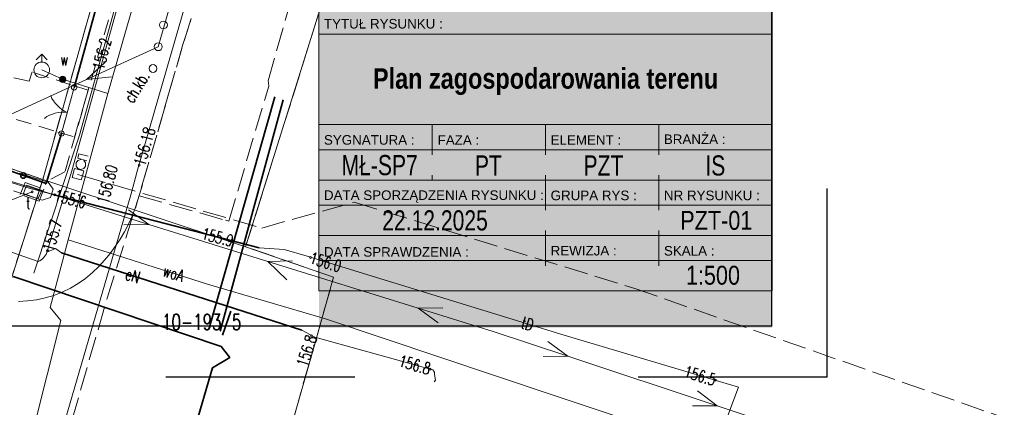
# Model space of a CAD drawing. Header units: metres. Extents: x 7454870 to 7460959, y 5886692 to 5887063.
# Tile 13 of 55: x 7457947 to 7458009, y 5886784 to 5886809. Entities that reach past the tile are written whole.
import ezdxf
from ezdxf.enums import TextEntityAlignment as Align

# ---------------------------------------------------------------- set-up
doc = ezdxf.new("R2010")
doc.units = ezdxf.units.M
doc.header["$MEASUREMENT"] = 0
for name, pattern in [('1_14', [1, 0, -1]), ('1_OTKC', [1.5, 1, -0.5]), ('1_OTKJ', [2, 1.5, -0.5]), ('3_SUEP_A', [0]), ('3_SUGP', [0]), ('3_SULO', [0]), ('3_SUPK', [0]), ('3_SUPP_P', [2, 1.5, -0.5]), ('3_SUPW', [0]), ('3_SUTP_A', [0]), ('3_SUUP_P', [0]), ('3_SUWP', [0]), ('ACAD_ISO03W100', [30, 12, -18]), ('EGDE', [0]), ('EGKK', [2, 1.5, -0.5])]:
    doc.linetypes.add(name, pattern=pattern)
doc.layers.get('0').update_dxf_attribs({"color": 210, "linetype": 'CONTINUOUS', "lineweight": 100})
doc.layers.add('^ ramka cienka', color=1, linetype='CONTINUOUS')
for name, color, linetype, lineweight in [('Dzialki', 7, 'EGDE', 18), ('Kontury', 3, 'EGKK', 18), ('Numery_dzialek', 7, 'CONTINUOUS', 9), ('OTK_E_T_1', 7, 'CONTINUOUS', 0), ('OTK_L_0', 7, '1_OTKJ', 18), ('OTK_L_2', 7, '1_OTKC', 18), ('OTO_L_0', 7, 'CONTINUOUS', 35), ('OTO_L_1', 7, 'CONTINUOUS', 18), ('OTR_T_0', 7, 'CONTINUOUS', 18), ('P_SUL_L_1', 7, '3_SUUP_P', 35), ('P_SUTP_L_0', 30, '3_SUPP_P', 18), ('SUE_T_3', 7, 'CONTINUOUS', 18), ('SUEP_E_T_0', 1, 'CONTINUOUS', 0), ('SUEP_L_0', 1, '3_SUEP_A', 18), ('SUER_T_0', 1, 'CONTINUOUS', 18), ('SUGP_L_0', 52, '3_SUGP', 18), ('SUGR_T_0', 52, 'CONTINUOUS', 18), ('SUL_L_1', 7, '3_SULO', 35), ('SUP_E_T_1', 7, 'CONTINUOUS', 0), ('SUP_L_1', 7, '3_SUPK', 18), ('SUP_L_3', 7, '3_SUPW', 18), ('SUP_T_2', 7, 'CONTINUOUS', 18), ('SUTP_E_T_0', 30, 'CONTINUOUS', 0), ('SUTP_L_0', 30, '3_SUTP_A', 18), ('SUTR_T_0', 30, 'CONTINUOUS', 18), ('SUW_E_T_2', 5, 'CONTINUOUS', 0), ('SUW_T_2', 5, 'CONTINUOUS', 18), ('SUW_T_5', 5, 'CONTINUOUS', 18), ('SUWP_E_T_0', 5, 'CONTINUOUS', 0), ('SUWP_L_0', 5, '3_SUWP', 18)]:
    doc.layers.add(name, color=color, linetype=linetype, lineweight=lineweight)
doc.styles.add('GENERATED_STYLE_1', font='ARIALN.TTF')
doc.styles.add('GENERATED_STYLE_2', font='ARIALNB.TTF')
doc.styles.add('GENERATED_STYLE_3', font='arial.ttf')
doc.styles.get("Standard").update_dxf_attribs({"font": 'Simplex.SHX', "width": 0.75})

# ---------------------------------------------------------------- blocks, each defined once
blk = doc.blocks.new('2_OTRS')
at = {"color": 0, "linetype": 'Continuous'}
blk.add_circle((0, 0), 0.045, dxfattribs=at)
blk = doc.blocks.new('4_SUPP')
at = {"color": 0, "linetype": 'Continuous'}
blk.add_circle((0, 0), 0.25, dxfattribs=at)
blk = doc.blocks.new('4_SUPS')
at = {"color": 0, "linetype": 'Continuous'}
blk.add_circle((0, 0), 0.0625, dxfattribs=at)
blk = doc.blocks.new('4_SUWW')
at = {"color": 0, "linetype": 'Continuous'}
for radius in [0.2, 0.175, 0.15, 0.125, 0.1, 0.075, 0.05, 0.025, 0.00715]:
    blk.add_circle((0, 0), radius, dxfattribs=at)
blk = doc.blocks.new('4_SUWH')
at = {"color": 0, "linetype": 'Continuous'}
for p, q in [((0, 1), (-0.35355, 0.64645)), ((0, 1), (0.35355, 0.64645)), ((0, 0.5), (0, 1))]:
    blk.add_line(p, q, dxfattribs=at)
blk.add_circle((0, 0), 0.5, dxfattribs=at)

msp = doc.modelspace()

# ---------------------------------------------------------------- hatches: boundary and pattern name
at = {"lineweight": 5}
h = msp.add_hatch(color=8, dxfattribs=at)
h.dxf.hatch_style = 1
h.set_gradient(color1=(255, 255, 255), tint=1, name='CURVED')
h.paths.add_polyline_path([(7457965.926, 5886915.177), (7457994.726, 5886915.177), (7457994.726, 5886789.238), (7457965.926, 5886789.238)])

# ---------------------------------------------------------------- linework, layer by layer
at = {"color": 18, "linetype": 'Continuous', "lineweight": 13, "true_color": 0x000000}
for p, q in [((7457965.924, 5886807.905), (7457994.724, 5886807.905)), ((7457965.924, 5886802.145), (7457994.724, 5886802.145)), ((7457973.124, 5886802.145), (7457973.124, 5886800.224)), ((7457980.324, 5886802.145), (7457980.324, 5886800.224)), ((7457987.524, 5886802.145), (7457987.524, 5886800.224)), ((7457965.924, 5886800.544), (7457994.724, 5886800.544)), ((7457965.924, 5886798.624), (7457994.724, 5886798.624)), ((7457973.124, 5886798.944), (7457973.124, 5886798.624)), ((7457980.324, 5886798.944), (7457980.324, 5886796.704)), ((7457987.524, 5886798.944), (7457987.524, 5886796.704)), ((7457965.924, 5886797.024), (7457994.724, 5886797.024)), ((7457965.924, 5886795.104), (7457994.724, 5886795.104)), ((7457980.324, 5886795.424), (7457980.324, 5886793.184)), ((7457987.524, 5886795.424), (7457987.524, 5886793.184)), ((7457965.924, 5886793.504), (7457994.724, 5886793.504))]:
    msp.add_line(p, q, dxfattribs=at)
at = {"color": 18, "linetype": 'Continuous', "lineweight": 13, "true_color": 0x000000, "flags": 128}
msp.add_lwpolyline([(7457965.924, 5886914.562), (7457994.724, 5886914.562), (7457994.724, 5886791.584), (7457965.924, 5886791.584)], close=True, dxfattribs=at)
at = {"layer": '^ ramka cienka', "color": 8, "linetype": 'ACAD_ISO03W100'}
for q in [(7457998.204, 5886934.589), (7457788.204, 5886786.089)]:
    msp.add_line((7457998.204, 5886786.089), q, dxfattribs=at)
at = {"layer": '^ ramka cienka', "color": 215}
for q in [(7457994.704, 5886931.339), (7457801.034, 5886789.339)]:
    msp.add_line((7457994.704, 5886789.339), q, dxfattribs=at)
at = {"layer": 'Dzialki'}
for p, q in [((7457948.38, 5886798.67), (7457971.22, 5886879.7)), ((7457961.27, 5886794.39), (7457972.02, 5886828.67)), ((7457882.97, 5886820.67), (7457948.38, 5886798.67)), ((7457948.38, 5886798.67), (7457944.2, 5886785.48)), ((7457948.38, 5886798.67), (7457961.27, 5886794.39)), ((7457966.86, 5886792.45), (7457961.27, 5886794.39)), ((7457965.68, 5886788.29), (7457966.86, 5886792.45)), ((7457962.2, 5886776.05), (7457965.68, 5886788.29))]:
    msp.add_line(p, q, dxfattribs=at)
at = {"layer": 'Kontury'}
for p, q in [((7457971.22, 5886879.7), (7457948.38, 5886798.67)), ((7457961.27, 5886794.39), (7457972.02, 5886828.67)), ((7457882.97, 5886820.67), (7457948.38, 5886798.67)), ((7457948.38, 5886798.67), (7457932.77, 5886749.52)), ((7457966.86, 5886792.45), (7457961.27, 5886794.39)), ((7457965.68, 5886788.29), (7457966.86, 5886792.45)), ((7457962.2, 5886776.05), (7457965.68, 5886788.29))]:
    msp.add_line(p, q, dxfattribs=at)
at = {"layer": 'OTK_L_0', "linetype": '1_OTKJ'}
for p, q in [((7457962.7, 5886804.92), (7457965.68, 5886815.53)), ((7457957.81, 5886808.9), (7457957.29, 5886807.23)), ((7457957.29, 5886807.23), (7457954.503, 5886797.623)), ((7457962.712, 5886804.792), (7457962.7, 5886804.92)), ((7457960.2, 5886796.01), (7457962.737, 5886804.6)), ((7457962.737, 5886804.6), (7457962.712, 5886804.792)), ((7457952.469, 5886791.114), (7457954.43, 5886797.37)), ((7457954.43, 5886797.37), (7457954.257, 5886796.846)), ((7457954.503, 5886797.623), (7457959.99, 5886796.07)), ((7457954.257, 5886796.846), (7457954.057, 5886796.331)), ((7457954.057, 5886796.331), (7457953.829, 5886795.828)), ((7457953.829, 5886795.828), (7457953.575, 5886795.338)), ((7457959.99, 5886796.07), (7457960.2, 5886796.01)), ((7457953.295, 5886794.861), (7457952.99, 5886794.401)), ((7457953.575, 5886795.338), (7457953.295, 5886794.861)), ((7457952.99, 5886794.401), (7457952.661, 5886793.957)), ((7457952.661, 5886793.957), (7457952.309, 5886793.532)), ((7457951.935, 5886793.126), (7457951.54, 5886792.74)), ((7457952.309, 5886793.532), (7457951.935, 5886793.126)), ((7457951.098, 5886792.374), (7457950.629, 5886792.045)), ((7457951.54, 5886792.74), (7457951.098, 5886792.374)), ((7457950.135, 5886791.755), (7457949.619, 5886791.505)), ((7457950.629, 5886792.045), (7457950.135, 5886791.755)), ((7457948.535, 5886791.134), (7457947.974, 5886791.014)), ((7457949.084, 5886791.298), (7457948.535, 5886791.134)), ((7457948.566, 5886777.582), (7457952.469, 5886791.114)), ((7457949.619, 5886791.505), (7457949.084, 5886791.298)), ((7457947.406, 5886790.94), (7457946.833, 5886790.912)), ((7457947.974, 5886791.014), (7457947.406, 5886790.94))]:
    msp.add_line(p, q, dxfattribs=at)
at = {"layer": 'OTK_L_2', "linetype": '1_OTKC'}
for p, q in [((7457961.208, 5886839.102), (7457949.79, 5886799.15)), ((7457957.29, 5886807.23), (7457957.81, 5886808.9)), ((7457954.43, 5886797.37), (7457957.29, 5886807.23)), ((7457947.704, 5886805.496), (7457947.516, 5886804.902)), ((7457950.171, 5886804.67), (7457947.704, 5886805.496)), ((7457947.516, 5886804.902), (7457945.629, 5886805.308)), ((7457951.257, 5886804.326), (7457950.171, 5886804.67)), ((7457950.403, 5886801.356), (7457951.257, 5886804.326)), ((7457946.689, 5886802.483), (7457949.347, 5886801.675)), ((7457948.597, 5886798.407), (7457940.07, 5886801.38)), ((7457949.347, 5886801.675), (7457950.403, 5886801.356)), ((7457949.79, 5886799.15), (7457948.639, 5886798.545)), ((7457946.94, 5886797.71), (7457947.27, 5886798.46)), ((7457947.27, 5886798.46), (7457948.44, 5886798.05)), ((7457948.44, 5886798.05), (7457948.15, 5886797.29)), ((7457948.639, 5886798.545), (7457948.597, 5886798.407)), ((7457948.15, 5886797.29), (7457946.94, 5886797.71)), ((7457954.257, 5886796.846), (7457954.43, 5886797.37)), ((7457954.057, 5886796.331), (7457954.257, 5886796.846)), ((7457953.829, 5886795.828), (7457954.057, 5886796.331)), ((7457953.575, 5886795.338), (7457953.829, 5886795.828)), ((7457952.99, 5886794.401), (7457953.295, 5886794.861)), ((7457953.295, 5886794.861), (7457953.575, 5886795.338)), ((7457952.661, 5886793.957), (7457952.99, 5886794.401)), ((7457952.309, 5886793.532), (7457952.661, 5886793.957)), ((7457951.54, 5886792.74), (7457951.935, 5886793.126)), ((7457951.935, 5886793.126), (7457952.309, 5886793.532)), ((7457950.629, 5886792.045), (7457951.098, 5886792.374)), ((7457951.098, 5886792.374), (7457951.54, 5886792.74)), ((7457949.619, 5886791.505), (7457950.135, 5886791.755)), ((7457950.135, 5886791.755), (7457950.629, 5886792.045)), ((7457947.974, 5886791.014), (7457948.535, 5886791.134)), ((7457948.535, 5886791.134), (7457949.084, 5886791.298)), ((7457949.084, 5886791.298), (7457949.619, 5886791.505)), ((7457946.833, 5886790.912), (7457947.406, 5886790.94)), ((7457947.406, 5886790.94), (7457947.974, 5886791.014))]:
    msp.add_line(p, q, dxfattribs=at)
at = {"layer": 'OTK_L_2', "linetype": '1_14'}
msp.add_line((7457948.597, 5886798.407), (7457948.44, 5886798.05), dxfattribs=at)
at = {"layer": 'OTO_L_0'}
for p, q in [((7457950.374, 5886804.51), (7457952.365, 5886811.741)), ((7457940.07, 5886801.38), (7457947.152, 5886798.911)), ((7457948.597, 5886798.407), (7457949.574, 5886801.584)), ((7457947.152, 5886798.911), (7457948.597, 5886798.407))]:
    msp.add_line(p, q, dxfattribs=at)
msp.add_circle((7457947.152, 5886798.911), 0.17, dxfattribs=at)
at = {"layer": 'OTO_L_1'}
for p, q in [((7457950.139, 5886803.65), (7457950.374, 5886804.51)), ((7457949.744, 5886802.203), (7457950.139, 5886803.65)), ((7457949.574, 5886801.584), (7457949.809, 5886802.444))]:
    msp.add_line(p, q, dxfattribs=at)
for centre in [(7457950.374, 5886804.51), (7457949.574, 5886801.584)]:
    msp.add_circle(centre, 0.17, dxfattribs=at)
for centre, start, end in [((7457950.73, 5886804.764), 202.69675, 246.77112), ((7457949.686, 5886800.943), 82.66003, 126.7344)]:
    msp.add_arc(centre, 2, start, end, dxfattribs=at)
at = {"layer": 'P_SUL_L_1', "linetype": '3_SUUP_P'}
for p, q in [((7457963.132, 5886803.91), (7457958.952, 5886789.209)), ((7457959.652, 5886789.018), (7457963.651, 5886803.727))]:
    msp.add_line(p, q, dxfattribs=at)
at = {"layer": 'P_SUTP_L_0', "linetype": '3_SUPP_P'}
for p, q in [((7457950.497, 5886799.709), (7457950.613, 5886799.868)), ((7457950.677, 5886800.298), (7457950.599, 5886800.008)), ((7457950.599, 5886800.008), (7457951.178, 5886799.851)), ((7457950.613, 5886799.868), (7457950.799, 5886799.928)), ((7457951.256, 5886800.141), (7457950.677, 5886800.298)), ((7457950.986, 5886799.868), (7457951.101, 5886799.709)), ((7457950.405, 5886799.365), (7457950.25, 5886798.785)), ((7457950.984, 5886799.21), (7457950.405, 5886799.365)), ((7457950.497, 5886799.513), (7457950.497, 5886799.709)), ((7457950.613, 5886799.354), (7457950.497, 5886799.513)), ((7457950.799, 5886799.293), (7457950.613, 5886799.354)), ((7457950.986, 5886799.354), (7457950.799, 5886799.293)), ((7457950.901, 5886798.898), (7457950.984, 5886799.21)), ((7457951.101, 5886799.513), (7457950.986, 5886799.354)), ((7457951.101, 5886799.709), (7457951.101, 5886799.513)), ((7457950.25, 5886798.785), (7457950.829, 5886798.63)), ((7457950.597, 5886798.986), (7457950.901, 5886798.898)), ((7457950.829, 5886798.63), (7457950.901, 5886798.898)), ((7457950.901, 5886798.898), (7457962.292, 5886795.576)), ((7457962.292, 5886795.576), (7457968.167, 5886797.223)), ((7457968.167, 5886797.223), (7457985.99, 5886791.732)), ((7457985.99, 5886791.732), (7458028.974, 5886776.684))]:
    msp.add_line(p, q, dxfattribs=at)
at = {"layer": 'SUEP_L_0', "linetype": '3_SUEP_A'}
for p, q in [((7457955.661, 5886819.309), (7457950.705, 5886801.482)), ((7457955.717, 5886807.098), (7457957.077, 5886811.909)), ((7457953.6, 5886811.32), (7457951.84, 5886804.99)), ((7457951.17, 5886805.017), (7457955.717, 5886807.098)), ((7457952.326, 5886806.096), (7457951.17, 5886805.017)), ((7457945.339, 5886802.348), (7457951.17, 5886805.017)), ((7457951.84, 5886804.99), (7457950.23, 5886799.22)), ((7457951.17, 5886805.017), (7457952.742, 5886805.187)), ((7457950.705, 5886801.482), (7457947.816, 5886792.701)), ((7457950.23, 5886799.22), (7457948.71, 5886794.24)), ((7457955.114, 5886795.808), (7457945.567, 5886798.781)), ((7457955.114, 5886795.808), (7457953.831, 5886796.731)), ((7457953.534, 5886795.776), (7457955.114, 5886795.808)), ((7457962.674, 5886793.454), (7457955.114, 5886795.808)), ((7457948.1, 5886793.44), (7457944.65, 5886794.66)), ((7457949.2, 5886794.27), (7457948.65, 5886794.05)), ((7457948.71, 5886794.24), (7457948.686, 5886794.138)), ((7457949.58, 5886794), (7457949.2, 5886794.27)), ((7457948.359, 5886793.614), (7457948.278, 5886793.548)), ((7457948.433, 5886793.688), (7457948.359, 5886793.614)), ((7457948.5, 5886793.768), (7457948.433, 5886793.688)), ((7457948.559, 5886793.853), (7457948.5, 5886793.768)), ((7457948.61, 5886793.944), (7457948.559, 5886793.853)), ((7457948.65, 5886794.05), (7457948.61, 5886793.944)), ((7457948.686, 5886794.138), (7457948.65, 5886794.05)), ((7457964.83, 5886789.09), (7457949.58, 5886794)), ((7457948.192, 5886793.49), (7457948.1, 5886793.44)), ((7457948.278, 5886793.548), (7457948.192, 5886793.49)), ((7457962.674, 5886793.454), (7457964.255, 5886793.485)), ((7457972.222, 5886790.481), (7457962.674, 5886793.454)), ((7457963.883, 5886792.292), (7457962.674, 5886793.454)), ((7457959.72, 5886788.04), (7457946.51, 5886792.5)), ((7457972.222, 5886790.481), (7457973.803, 5886790.513)), ((7457976.996, 5886788.995), (7457972.222, 5886790.481)), ((7457973.506, 5886789.558), (7457972.222, 5886790.481)), ((7457965.66, 5886788.65), (7457964.83, 5886789.09)), ((7457973.17, 5886786.56), (7457965.66, 5886788.65)), ((7457981.743, 5886787.424), (7457976.996, 5886788.995)), ((7457960.27, 5886787.35), (7457959.72, 5886788.04)), ((7457981.743, 5886787.424), (7457980.476, 5886788.37)), ((7457959.16, 5886786.69), (7457960.27, 5886787.35)), ((7457980.162, 5886787.42), (7457981.743, 5886787.424)), ((7457991.236, 5886784.281), (7457981.743, 5886787.424)), ((7457951.07, 5886759.01), (7457959.16, 5886786.69)), ((7457973.191, 5886786.536), (7457973.17, 5886786.56)), ((7457973.21, 5886786.511), (7457973.191, 5886786.536)), ((7457973.227, 5886786.484), (7457973.21, 5886786.511)), ((7457973.241, 5886786.456), (7457973.227, 5886786.484)), ((7457973.253, 5886786.426), (7457973.241, 5886786.456)), ((7457973.262, 5886786.396), (7457973.253, 5886786.426)), ((7457973.268, 5886786.365), (7457973.262, 5886786.396)), ((7457973.272, 5886786.333), (7457973.268, 5886786.365)), ((7457973.27, 5886786.27), (7457973.272, 5886786.333)), ((7457973.325, 5886785.905), (7457973.27, 5886786.27)), ((7457973.257, 5886785.793), (7457973.325, 5886785.905)), ((7457991.236, 5886784.281), (7457989.969, 5886785.227)), ((7457989.655, 5886784.278), (7457991.236, 5886784.281)), ((7457998.368, 5886781.921), (7457991.236, 5886784.281))]:
    msp.add_line(p, q, dxfattribs=at)
at = {"layer": 'SUGP_L_0', "linetype": '3_SUGP'}
for p, q in [((7457963.735, 5886831.767), (7457954.386, 5886799.184)), ((7457954.386, 5886799.184), (7457954.157, 5886798.386)), ((7457954.157, 5886798.386), (7457953.982, 5886797.694)), ((7457953.982, 5886797.694), (7457948.317, 5886778.302))]:
    msp.add_line(p, q, dxfattribs=at)
at = {"layer": 'SUL_L_1', "linetype": '3_SULO'}
for p, q in [((7457948.951, 5886797.732), (7457962.132, 5886794.316)), ((7457949.58, 5886794), (7457964.83, 5886789.09)), ((7457959.72, 5886788.04), (7457946.51, 5886792.5)), ((7457960.27, 5886787.35), (7457959.72, 5886788.04)), ((7457959.16, 5886786.69), (7457960.27, 5886787.35)), ((7457951.07, 5886759.01), (7457959.16, 5886786.69))]:
    msp.add_line(p, q, dxfattribs=at)
at = {"layer": 'SUP_L_1', "linetype": '3_SUPK'}
for p, q in [((7457948.716, 5886798.488), (7457946.892, 5886799.065)), ((7457949.049, 5886798.04), (7457948.716, 5886798.488)), ((7457948.883, 5886797.519), (7457949.049, 5886798.04)), ((7457946.53, 5886797.932), (7457948.066, 5886797.44)), ((7457948.066, 5886797.44), (7457948.354, 5886797.355)), ((7457948.354, 5886797.355), (7457948.883, 5886797.519))]:
    msp.add_line(p, q, dxfattribs=at)
at = {"layer": 'SUP_L_3', "linetype": '3_SUPW'}
for p, q in [((7457947.354, 5886798.31), (7457947.159, 5886797.765)), ((7457948.339, 5886797.959), (7457947.354, 5886798.31)), ((7457948.066, 5886797.44), (7457948.339, 5886797.959)), ((7457947.159, 5886797.765), (7457948.066, 5886797.44))]:
    msp.add_line(p, q, dxfattribs=at)
at = {"layer": 'SUTP_L_0', "linetype": '3_SUTP_A'}
for p, q in [((7457946.238, 5886798.511), (7457947.428, 5886798.128)), ((7457947.428, 5886798.128), (7457948.951, 5886797.732)), ((7457948.951, 5886797.732), (7457962.132, 5886794.316)), ((7457962.132, 5886794.316), (7457963.708, 5886794.212)), ((7457963.708, 5886794.212), (7457965.181, 5886793.782)), ((7457965.181, 5886793.782), (7457981.498, 5886788.776)), ((7457981.498, 5886788.776), (7457991.376, 5886785.83)), ((7457991.376, 5886785.83), (7457992.573, 5886785.473)), ((7457992.573, 5886785.473), (7457992.282, 5886784.688)), ((7457992.282, 5886784.688), (7457991.184, 5886781.722))]:
    msp.add_line(p, q, dxfattribs=at)
at = {"layer": 'SUTR_T_0', "linetype": 'Continuous', "lineweight": 0}
msp.add_line((7457947.71, 5886797.875), (7457945.709, 5886797.095), dxfattribs=at)
at = {"layer": 'SUWP_L_0', "linetype": '3_SUWP'}
for p, q in [((7457952.507, 5886804.135), (7457955.963, 5886816.131)), ((7457949.64, 5886805.025), (7457948.316, 5886805.626)), ((7457952.507, 5886804.135), (7457949.64, 5886805.025)), ((7457950.002, 5886794.836), (7457952.507, 5886804.135)), ((7457948.842, 5886790.527), (7457950.002, 5886794.836)), ((7457950.002, 5886794.836), (7457950.68, 5886794.62)), ((7457950.68, 5886794.62), (7457958.85, 5886792.01)), ((7457958.85, 5886792.01), (7457966.35, 5886789.81)), ((7457949.528, 5886789.692), (7457948.842, 5886790.527)), ((7457947.55, 5886781.84), (7457949.528, 5886789.692)), ((7457966.35, 5886789.81), (7457980.88, 5886784.93)), ((7457980.88, 5886784.93), (7457991.31, 5886781.47))]:
    msp.add_line(p, q, dxfattribs=at)

# ---------------------------------------------------------------- block references
at = {"layer": 'OTR_T_0'}
msp.add_blockref('2_OTRS', (7457950.702, 5886797.661), dxfattribs=at)
at = {"layer": 'SUE_T_3'}
msp.add_blockref('4_SUPP', (7457955.717, 5886807.098), dxfattribs=at)
at = {"layer": 'SUER_T_0'}
for p in [(7457952.142, 5886806.649), (7457948.686, 5886794.138), (7457965.46, 5886788.73), (7457972.99, 5886786.61)]:
    msp.add_blockref('4_SUPS', p, dxfattribs=at)
at = {"layer": 'SUGR_T_0'}
msp.add_blockref('4_SUPS', (7457954.499, 5886799.568), dxfattribs=at)
at = {"layer": 'SUP_T_2'}
for p in [(7457956.047, 5886808.48), (7457955.386, 5886805.715)]:
    msp.add_blockref('4_SUPP', p, dxfattribs=at)
at = {"layer": 'SUTR_T_0'}
msp.add_blockref('4_SUPS', (7457947.71, 5886797.875), dxfattribs=at)
for p, rotation in [((7457949.152, 5886797.681), 345.4317016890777), ((7457960.463, 5886794.738), 345.4317016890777), ((7457965.382, 5886793.704), 343.0116939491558), ((7457991.109, 5886785.903), 343.3716961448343)]:
    msp.add_blockref('4_SUPS', p, dxfattribs=dict(at, rotation=rotation))
at = {"layer": 'SUW_T_2'}
msp.add_blockref('4_SUWH', (7457948.316, 5886805.626), dxfattribs=at)
at = {"layer": 'SUW_T_5'}
msp.add_blockref('4_SUWW', (7457949.64, 5886805.025), dxfattribs=at)

# ---------------------------------------------------------------- texts
at = {"color": 18, "linetype": 'Continuous', "lineweight": 13, "true_color": 0x000000}
for s, insert, char_height, attachment_point, style in [('\\A1;{\\pql;\\fArial|b0|i0|c238|p38;TYTUŁ RYSUNKU\\fArial|b0|i0|c238|p38; \\fArial|b0|i0|c238|p38;:}', (7457966.243, 5886808.554), 0.608, 4, 'GENERATED_STYLE_3'), ('\\pxqc;\\A1;\\fArial Narrow|b1|i0|c0|p34;Plan zagospodarowania terenu', (7457980.324, 5886804.03), 1.3, 8, 'GENERATED_STYLE_2'), ('\\A1;{\\pql;\\fArial|b0|i0|c238|p38;SYGNATURA\\fArial|b0|i0|c238|p38; \\fArial|b0|i0|c238|p38;:}', (7457966.243, 5886801.172), 0.608, 4, 'GENERATED_STYLE_3'), ('\\A1;{\\pql;\\fArial|b0|i0|c238|p38;FAZA\\fArial|b0|i0|c238|p38; \\fArial|b0|i0|c238|p38;:}', (7457973.468, 5886801.168), 0.608, 4, 'GENERATED_STYLE_3'), ('\\A1;{\\pql;\\fArial|b0|i0|c238|p38;ELEMENT\\fArial|b0|i0|c238|p38; \\fArial|b0|i0|c238|p38;:}', (7457980.643, 5886801.168), 0.608, 4, 'GENERATED_STYLE_3'), ('\\A1;{\\pql;\\fArial|b0|i0|c238|p38;BRANŻA\\fArial|b0|i0|c238|p38; \\fArial|b0|i0|c238|p38;:}', (7457987.838, 5886801.219), 0.608, 4, 'GENERATED_STYLE_3'), ('\\A1;{\\W0.750000x;\\pqc;\\fArial|b0|i0|c238|p38;MŁ-SP7}', (7457969.784, 5886799.565), 1.28, 5, 'GENERATED_STYLE_3'), ('\\A1;{\\W0.750000x;\\pqc;\\fArial|b0|i0|c238|p38;PT}', (7457976.692, 5886799.553), 1.28, 5, 'GENERATED_STYLE_3'), ('\\A1;{\\W0.750000x;\\pqc;\\fArial|b0|i0|c238|p38;PZT}', (7457983.999, 5886799.554), 1.28, 5, 'GENERATED_STYLE_3'), ('\\A1;{\\W0.750000x;\\pqc;\\fArial|b0|i0|c238|p38;IS}', (7457991.108, 5886799.543), 1.28, 5, 'GENERATED_STYLE_3'), ('\\A1;{\\pql;\\fArial|b0|i0|c238|p38;DATA \\fArial|b0|i0|c238|p38;SPORZĄDZENIA RYSUNKU \\fArial|b0|i0|c238|p38;:}', (7457966.244, 5886797.575), 0.608, 4, 'GENERATED_STYLE_3'), ('\\A1;{\\pql;\\fArial|b0|i0|c238|p38;GRUPA RYS :}', (7457980.644, 5886797.646), 0.608, 4, 'GENERATED_STYLE_3'), ('\\A1;{\\pql;\\fArial|b0|i0|c238|p38;NR RYSUNKU \\fArial|b0|i0|c238|p38;:}', (7457987.844, 5886797.646), 0.608, 4, 'GENERATED_STYLE_3'), ('\\A1;{\\W0.750000x;\\pqc;\\fArial|b0|i0|c238|p38;22.12.2025}', (7457973.301, 5886796.053), 1.28, 5, 'GENERATED_STYLE_3'), ('\\pxqc,t500.103333,689.878333;\\A1;\\fArial Narrow|b0|i0|c0|p34;PZT-01', (7457991.172, 5886796.662), 1.2, 2, 'GENERATED_STYLE_1'), ('\\A1;{\\pql;\\fArial|b0|i0|c238|p38;DATA \\fArial|b0|i0|c238|p38;SPRAWDZENIA \\fArial|b0|i0|c238|p38;:}', (7457966.244, 5886794.054), 0.608, 4, 'GENERATED_STYLE_3'), ('\\A1;{\\pql;\\fArial|b0|i0|c238|p38;REWIZJA \\fArial|b0|i0|c238|p38;:}', (7457980.644, 5886794.132), 0.608, 4, 'GENERATED_STYLE_3'), ('\\A1;{\\pql;\\fArial|b0|i0|c238|p38;SKALA :}', (7457987.844, 5886794.126), 0.608, 4, 'GENERATED_STYLE_3'), ('\\pxqc;\\A1;\\fArial Narrow|b0|i0|c0|p34;1:500', (7457990.957, 5886791.96), 1.2, 8, 'GENERATED_STYLE_1')]:
    msp.add_mtext(s, dxfattribs=dict(at, insert=insert, char_height=char_height, attachment_point=attachment_point, style=style))
at = {"layer": 'Numery_dzialek', "width": 0.7}
msp.add_text('10-193/5', height=1, dxfattribs=at).set_placement((7457955.96, 5886790.11), align=Align.TOP_LEFT)
at = {"layer": 'OTK_E_T_1', "lineweight": 9, "width": 0.7}
msp.add_text('ch.kb.', height=0.75, rotation=58.49573, dxfattribs=at).set_placement((7457954.342, 5886804.54), align=Align.MIDDLE)
at = {"layer": 'OTR_T_0', "lineweight": 9, "width": 0.7}
msp.add_text('156.80', height=0.75, rotation=75.09148, dxfattribs=at).set_placement((7457951.791, 5886797.255), align=Align.TOP_LEFT)
at = {"layer": 'SUEP_E_T_0', "lineweight": 9, "width": 0.7}
msp.add_text('eN', height=0.75, rotation=342.15314, dxfattribs=at).set_placement((7457954.101, 5886792.544), align=Align.MIDDLE)
at = {"layer": 'SUER_T_0', "lineweight": 9, "width": 0.7}
msp.add_text('156.2', height=0.75, rotation=74.4619, dxfattribs=at).set_placement((7457952.142, 5886806.649), align=Align.MIDDLE)
msp.add_text('155.7', height=0.75, rotation=73.13009, dxfattribs=at).set_placement((7457948.686, 5886794.138), align=Align.MIDDLE_LEFT)
for rotation, p in [(72.26998, (7457965.46, 5886788.73)), (344.44835, (7457972.99, 5886786.61))]:
    msp.add_text('156.8', height=0.75, rotation=rotation, dxfattribs=at).set_placement(p, align=Align.MIDDLE_RIGHT)
at = {"layer": 'SUGR_T_0', "lineweight": 9, "width": 0.7}
msp.add_text('156.18', height=0.75, rotation=73.99149, dxfattribs=at).set_placement((7457954.499, 5886799.568), align=Align.MIDDLE_LEFT)
at = {"layer": 'SUP_E_T_1', "lineweight": 9, "width": 0.7}
msp.add_text('t', height=0.75, dxfattribs=at).set_placement((7457947.457, 5886797.538), align=Align.TOP_CENTER)
at = {"layer": 'SUTP_E_T_0', "lineweight": 9, "width": 0.7}
msp.add_text('tD', height=0.75, rotation=342.94353, dxfattribs=at).set_placement((7457979.173, 5886789.49), align=Align.MIDDLE)
at = {"layer": 'SUTR_T_0', "lineweight": 9, "width": 0.7}
for s, rotation, p in [('155.6', 345.43171, (7457949.152, 5886797.681)), ('156.0', 343.01169, (7457965.382, 5886793.704))]:
    msp.add_text(s, height=0.75, rotation=rotation, dxfattribs=at).set_placement(p, align=Align.MIDDLE_LEFT)
for s, rotation, p in [('155.9', 345.43171, (7457960.463, 5886794.738)), ('156.5', 343.3717, (7457991.109, 5886785.903))]:
    msp.add_text(s, height=0.75, rotation=rotation, dxfattribs=at).set_placement(p, align=Align.MIDDLE_RIGHT)
at = {"layer": 'SUW_E_T_2', "lineweight": 9, "width": 0.7}
msp.add_text('w', height=0.75, dxfattribs=at).set_placement((7457949.494, 5886805.914))
at = {"layer": 'SUWP_E_T_0', "lineweight": 9, "width": 0.7}
msp.add_text('woA', height=0.75, rotation=342.28332, dxfattribs=at).set_placement((7457956.056, 5886792.903), align=Align.MIDDLE_LEFT)

doc.saveas('drawing.dxf')
